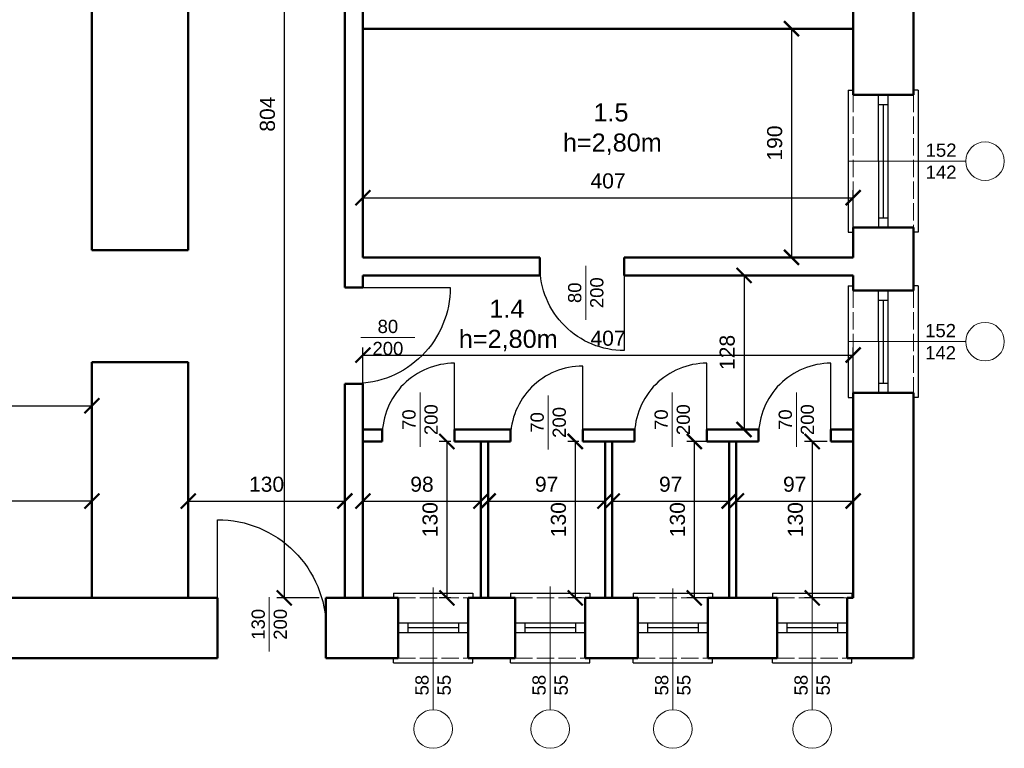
# Model space of a CAD drawing. Header units: metres. Extents: x 158874 to 185002, y -166493 to -154354.
# Tile 52 of 95: x 179215 to 180033, y -156259 to -155654. Entities that reach past the tile are written whole.
import ezdxf

# ---------------------------------------------------------------- set-up
doc = ezdxf.new("R2010")
doc.units = ezdxf.units.M
doc.linetypes.add('ACAD_ISO02W100', pattern=[15, 12, -3])
for name, color, linetype, lineweight in [('2 (średnia)', 1, 'Continuous', 25), ('3 (cienka przerywana)', 252, 'ACAD_ISO02W100', 13), ('3 (cienka)', 252, 'Continuous', 9), ('gruba50', 7, 'Continuous', 50), ('Wymiarowanie', 1, 'Continuous', 9), ('wymiarowanie9', 1, 'Continuous', 9)]:
    doc.layers.add(name, color=color, linetype=linetype, lineweight=lineweight)
doc.styles.add('Opisowy', font='arial.ttf')
doc.styles.get("Standard").update_dxf_attribs({"font": 'arial.ttf'})
doc.dimstyles.new('Kopia Opisowy', dxfattribs={"dimscale": 0, "dimtxt": 2.5, "dimasz": 2.5, "dimexe": 1.25, "dimexo": 0.625, "dimgap": 1.5, "dimtad": 1, "dimdec": 0, "dimtxsty": 'Opisowy', "dimblk": 'ARCHTICK', "dimcen": 2.5, "dimadec": 0, "dimazin": 0, "dimtfac": 1, "dimtdec": 0, "dimtmove": 0, "dimatfit": 3, "dimldrblk": 'NONE', "dimfxl": 1, "dimarcsym": 0})

# ---------------------------------------------------------------- blocks, each defined once
blk = doc.blocks.new('*U353')
at = {"color": 0, "linetype": 'ByBlock', "ltscale": 10}
blk.add_lwpolyline([(-1125, 0), (-1125, 1125, -0.414214), (0, 0)], format="xyb", dxfattribs=at)
blk = doc.blocks.new('*U357')
at = {"color": 0, "linetype": 'ByBlock', "ltscale": 10}
blk.add_lwpolyline([(0, 0), (0, -1000, -0.414214), (-1000, 0)], format="xyb", dxfattribs=at)
blk = doc.blocks.new('*U358')
at = {"color": 0, "linetype": 'ByBlock', "ltscale": 10}
blk.add_lwpolyline([(0, 0), (0, -875, -0.414214), (-875, 0)], format="xyb", dxfattribs=at)
blk = doc.blocks.new('*U359')
at = {"color": 0, "linetype": 'ByBlock', "ltscale": 10}
blk.add_lwpolyline([(0, 0), (0, 750, 0.414214), (-750, 0)], format="xyb", dxfattribs=at)
blk = doc.blocks.new('_ArchTick')
at = {"color": 0, "linetype": 'ByBlock', "const_width": 0.15}
blk.add_lwpolyline([(-0.5, -0.5), (0.5, 0.5)], dxfattribs=at)
blk = doc.blocks.new('*D383')
at = {"layer": 'Defpoints', "color": 0, "ltscale": 0.2, "transparency": 16777216}
for p in [(179856.11, -155661.22), (179856.11, -155851.22), (179856.11, -155851.22)]:
    blk.add_point(p, dxfattribs=at)
at = {"layer": 'wymiarowanie9', "color": 0, "lineweight": -2, "ltscale": 0.2, "transparency": 16777216}
for p, q in [((179856.11, -155661.22), (179856.11, -155851.22)), ((179859.23, -155661.22), (179862.36, -155661.22)), ((179859.23, -155851.22), (179862.36, -155851.22))]:
    blk.add_line(p, q, dxfattribs=at)
at = {"layer": 'wymiarowanie9', "color": 0, "lineweight": -2, "ltscale": 0.2, "transparency": 16777216, "xscale": 12.5, "yscale": 12.5, "zscale": 12.5}
for p, rotation in [((179856.11, -155661.22), 90), ((179856.11, -155851.22), 270)]:
    blk.add_blockref('_ArchTick', p, dxfattribs=dict(at, rotation=rotation))
at = {"layer": 'wymiarowanie9', "color": 0, "ltscale": 0.2, "transparency": 16777216, "insert": (179842.22, -155756.22), "char_height": 12.5, "attachment_point": 5, "rotation": 90, "style": 'Opisowy'}
blk.add_mtext('190', dxfattribs=at)
blk = doc.blocks.new('_None')
blk = doc.blocks.new('*D384')
at = {"layer": 'Defpoints', "color": 0, "ltscale": 0.2, "transparency": 16777216}
for p in [(179907.32, -155801.66), (179500.32, -155851.22), (179907.32, -155851.22)]:
    blk.add_point(p, dxfattribs=at)
at = {"layer": 'wymiarowanie9', "color": 0, "lineweight": -2, "ltscale": 0.2, "transparency": 16777216}
for p, q in [((179500.32, -155848.1), (179500.32, -155795.41)), ((179907.32, -155848.1), (179907.32, -155795.41)), ((179500.32, -155801.66), (179907.32, -155801.66))]:
    blk.add_line(p, q, dxfattribs=at)
at = {"layer": 'wymiarowanie9', "color": 0, "lineweight": -2, "ltscale": 0.2, "transparency": 16777216, "xscale": 12.5, "yscale": 12.5, "zscale": 12.5, "rotation": 180}
blk.add_blockref('_ArchTick', (179500.32, -155801.66), dxfattribs=at)
at = {"layer": 'wymiarowanie9', "color": 0, "lineweight": -2, "ltscale": 0.2, "transparency": 16777216, "xscale": 12.5, "yscale": 12.5, "zscale": 12.5}
blk.add_blockref('_ArchTick', (179907.32, -155801.66), dxfattribs=at)
at = {"layer": 'wymiarowanie9', "color": 0, "ltscale": 0.2, "transparency": 16777216, "insert": (179703.82, -155787.77), "char_height": 12.5, "attachment_point": 5, "style": 'Opisowy'}
blk.add_mtext('407', dxfattribs=at)
blk = doc.blocks.new('*D386')
at = {"layer": 'Defpoints', "color": 0, "ltscale": 0.2, "transparency": 16777216}
for p in [(179907.32, -155932.38), (179500.32, -155994.22), (179907.32, -155994.22)]:
    blk.add_point(p, dxfattribs=at)
at = {"layer": 'wymiarowanie9', "color": 0, "lineweight": -2, "ltscale": 0.2, "transparency": 16777216}
for p, q in [((179500.32, -155991.1), (179500.32, -155926.13)), ((179907.32, -155991.1), (179907.32, -155926.13)), ((179500.32, -155932.38), (179907.32, -155932.38))]:
    blk.add_line(p, q, dxfattribs=at)
at = {"layer": 'wymiarowanie9', "color": 0, "lineweight": -2, "ltscale": 0.2, "transparency": 16777216, "xscale": 12.5, "yscale": 12.5, "zscale": 12.5, "rotation": 180}
blk.add_blockref('_ArchTick', (179500.32, -155932.38), dxfattribs=at)
at = {"layer": 'wymiarowanie9', "color": 0, "lineweight": -2, "ltscale": 0.2, "transparency": 16777216, "xscale": 12.5, "yscale": 12.5, "zscale": 12.5}
blk.add_blockref('_ArchTick', (179907.32, -155932.38), dxfattribs=at)
at = {"layer": 'wymiarowanie9', "color": 0, "ltscale": 0.2, "transparency": 16777216, "insert": (179703.82, -155918.5), "char_height": 12.5, "attachment_point": 5, "style": 'Opisowy'}
blk.add_mtext('407', dxfattribs=at)
blk = doc.blocks.new('*D387')
at = {"layer": 'Defpoints', "color": 0, "ltscale": 0.2, "transparency": 16777216}
for p in [(179812.33, -155866.22), (179807.34, -155994.22), (179816.72, -155994.22)]:
    blk.add_point(p, dxfattribs=at)
at = {"layer": 'wymiarowanie9', "color": 0, "lineweight": -2, "ltscale": 0.2, "transparency": 16777216}
for p, q in [((179815.45, -155866.22), (179822.97, -155866.22)), ((179816.72, -155866.22), (179816.72, -155994.22)), ((179810.46, -155994.22), (179822.97, -155994.22))]:
    blk.add_line(p, q, dxfattribs=at)
at = {"layer": 'wymiarowanie9', "color": 0, "lineweight": -2, "ltscale": 0.2, "transparency": 16777216, "xscale": 12.5, "yscale": 12.5, "zscale": 12.5}
for p, rotation in [((179816.72, -155866.22), 90), ((179816.72, -155994.22), 270)]:
    blk.add_blockref('_ArchTick', p, dxfattribs=dict(at, rotation=rotation))
at = {"layer": 'wymiarowanie9', "color": 0, "ltscale": 0.2, "transparency": 16777216, "insert": (179802.83, -155930.22), "char_height": 12.5, "attachment_point": 5, "rotation": 90, "style": 'Opisowy'}
blk.add_mtext('128', dxfattribs=at)
blk = doc.blocks.new('*D388')
at = {"layer": 'Defpoints', "color": 0, "ltscale": 0.2, "transparency": 16777216}
for p in [(179355.32, -156053.72), (179485.32, -156053.72), (179485.32, -156053.72)]:
    blk.add_point(p, dxfattribs=at)
at = {"layer": 'wymiarowanie9', "color": 0, "lineweight": -2, "ltscale": 0.2, "transparency": 16777216}
for p, q in [((179355.32, -156050.6), (179355.32, -156047.47)), ((179485.32, -156050.6), (179485.32, -156047.47)), ((179355.32, -156053.72), (179485.32, -156053.72))]:
    blk.add_line(p, q, dxfattribs=at)
at = {"layer": 'wymiarowanie9', "color": 0, "lineweight": -2, "ltscale": 0.2, "transparency": 16777216, "xscale": 12.5, "yscale": 12.5, "zscale": 12.5, "rotation": 180}
blk.add_blockref('_ArchTick', (179355.32, -156053.72), dxfattribs=at)
at = {"layer": 'wymiarowanie9', "color": 0, "lineweight": -2, "ltscale": 0.2, "transparency": 16777216, "xscale": 12.5, "yscale": 12.5, "zscale": 12.5}
blk.add_blockref('_ArchTick', (179485.32, -156053.72), dxfattribs=at)
at = {"layer": 'wymiarowanie9', "color": 0, "ltscale": 0.2, "transparency": 16777216, "insert": (179420.32, -156039.84), "char_height": 12.5, "attachment_point": 5, "style": 'Opisowy'}
blk.add_mtext('130', dxfattribs=at)
blk = doc.blocks.new('*D389')
at = {"layer": 'Defpoints', "color": 0, "ltscale": 0.2, "transparency": 16777216}
for p in [(179500.32, -156053.72), (179598.34, -156053.72), (179598.34, -156053.72)]:
    blk.add_point(p, dxfattribs=at)
at = {"layer": 'wymiarowanie9', "color": 0, "lineweight": -2, "ltscale": 0.2, "transparency": 16777216}
for p, q in [((179500.32, -156050.6), (179500.32, -156047.47)), ((179598.34, -156050.6), (179598.34, -156047.47)), ((179500.32, -156053.72), (179598.34, -156053.72))]:
    blk.add_line(p, q, dxfattribs=at)
at = {"layer": 'wymiarowanie9', "color": 0, "lineweight": -2, "ltscale": 0.2, "transparency": 16777216, "xscale": 12.5, "yscale": 12.5, "zscale": 12.5, "rotation": 180}
blk.add_blockref('_ArchTick', (179500.32, -156053.72), dxfattribs=at)
at = {"layer": 'wymiarowanie9', "color": 0, "lineweight": -2, "ltscale": 0.2, "transparency": 16777216, "xscale": 12.5, "yscale": 12.5, "zscale": 12.5}
blk.add_blockref('_ArchTick', (179598.34, -156053.72), dxfattribs=at)
at = {"layer": 'wymiarowanie9', "color": 0, "ltscale": 0.2, "transparency": 16777216, "insert": (179549.33, -156039.84), "char_height": 12.5, "attachment_point": 5, "style": 'Opisowy'}
blk.add_mtext('98', dxfattribs=at)
blk = doc.blocks.new('*D362')
at = {"layer": 'Defpoints', "color": 0, "ltscale": 0.2, "transparency": 16777216}
for p in [(179604.34, -156053.72), (179701.34, -156053.72), (179701.34, -156053.72)]:
    blk.add_point(p, dxfattribs=at)
at = {"layer": 'wymiarowanie9', "color": 0, "lineweight": -2, "ltscale": 0.2, "transparency": 16777216}
for p, q in [((179604.34, -156050.6), (179604.34, -156047.47)), ((179701.34, -156050.6), (179701.34, -156047.47)), ((179604.34, -156053.72), (179701.34, -156053.72))]:
    blk.add_line(p, q, dxfattribs=at)
at = {"layer": 'wymiarowanie9', "color": 0, "lineweight": -2, "ltscale": 0.2, "transparency": 16777216, "xscale": 12.5, "yscale": 12.5, "zscale": 12.5, "rotation": 180}
blk.add_blockref('_ArchTick', (179604.34, -156053.72), dxfattribs=at)
at = {"layer": 'wymiarowanie9', "color": 0, "lineweight": -2, "ltscale": 0.2, "transparency": 16777216, "xscale": 12.5, "yscale": 12.5, "zscale": 12.5}
blk.add_blockref('_ArchTick', (179701.34, -156053.72), dxfattribs=at)
at = {"layer": 'wymiarowanie9', "color": 0, "ltscale": 0.2, "transparency": 16777216, "insert": (179652.84, -156039.84), "char_height": 12.5, "attachment_point": 5, "style": 'Opisowy'}
blk.add_mtext('97', dxfattribs=at)
blk = doc.blocks.new('*D363')
at = {"layer": 'Defpoints', "color": 0, "ltscale": 0.2, "transparency": 16777216}
for p in [(179707.34, -156053.72), (179804.34, -156053.72), (179804.34, -156053.72)]:
    blk.add_point(p, dxfattribs=at)
at = {"layer": 'wymiarowanie9', "color": 0, "lineweight": -2, "ltscale": 0.2, "transparency": 16777216}
for p, q in [((179707.34, -156050.6), (179707.34, -156047.47)), ((179804.34, -156050.6), (179804.34, -156047.47)), ((179707.34, -156053.72), (179804.34, -156053.72))]:
    blk.add_line(p, q, dxfattribs=at)
at = {"layer": 'wymiarowanie9', "color": 0, "lineweight": -2, "ltscale": 0.2, "transparency": 16777216, "xscale": 12.5, "yscale": 12.5, "zscale": 12.5, "rotation": 180}
blk.add_blockref('_ArchTick', (179707.34, -156053.72), dxfattribs=at)
at = {"layer": 'wymiarowanie9', "color": 0, "lineweight": -2, "ltscale": 0.2, "transparency": 16777216, "xscale": 12.5, "yscale": 12.5, "zscale": 12.5}
blk.add_blockref('_ArchTick', (179804.34, -156053.72), dxfattribs=at)
at = {"layer": 'wymiarowanie9', "color": 0, "ltscale": 0.2, "transparency": 16777216, "insert": (179755.84, -156039.84), "char_height": 12.5, "attachment_point": 5, "style": 'Opisowy'}
blk.add_mtext('97', dxfattribs=at)
blk = doc.blocks.new('*D364')
at = {"layer": 'Defpoints', "color": 0, "ltscale": 0.2, "transparency": 16777216}
for p in [(179810.34, -156053.72), (179907.32, -156053.72), (179907.32, -156053.72)]:
    blk.add_point(p, dxfattribs=at)
at = {"layer": 'wymiarowanie9', "color": 0, "lineweight": -2, "ltscale": 0.2, "transparency": 16777216}
for p, q in [((179810.34, -156050.6), (179810.34, -156047.47)), ((179907.32, -156050.6), (179907.32, -156047.47)), ((179810.34, -156053.72), (179907.32, -156053.72))]:
    blk.add_line(p, q, dxfattribs=at)
at = {"layer": 'wymiarowanie9', "color": 0, "lineweight": -2, "ltscale": 0.2, "transparency": 16777216, "xscale": 12.5, "yscale": 12.5, "zscale": 12.5, "rotation": 180}
blk.add_blockref('_ArchTick', (179810.34, -156053.72), dxfattribs=at)
at = {"layer": 'wymiarowanie9', "color": 0, "lineweight": -2, "ltscale": 0.2, "transparency": 16777216, "xscale": 12.5, "yscale": 12.5, "zscale": 12.5}
blk.add_blockref('_ArchTick', (179907.32, -156053.72), dxfattribs=at)
at = {"layer": 'wymiarowanie9', "color": 0, "ltscale": 0.2, "transparency": 16777216, "insert": (179858.83, -156039.84), "char_height": 12.5, "attachment_point": 5, "style": 'Opisowy'}
blk.add_mtext('97', dxfattribs=at)
blk = doc.blocks.new('*D365')
at = {"layer": 'Defpoints', "color": 0, "ltscale": 0.2, "transparency": 16777216}
for p in [(178691.32, -156053.72), (178691.32, -156053.72), (179275.32, -156053.72)]:
    blk.add_point(p, dxfattribs=at)
at = {"layer": 'wymiarowanie9', "color": 0, "lineweight": -2, "ltscale": 0.2, "transparency": 16777216}
for p, q in [((178691.32, -156050.6), (178691.32, -156047.47)), ((179275.32, -156053.72), (178691.32, -156053.72)), ((179275.32, -156056.85), (179275.32, -156059.97))]:
    blk.add_line(p, q, dxfattribs=at)
at = {"layer": 'wymiarowanie9', "color": 0, "lineweight": -2, "ltscale": 0.2, "transparency": 16777216, "xscale": 12.5, "yscale": 12.5, "zscale": 12.5, "rotation": 180}
blk.add_blockref('_ArchTick', (178691.32, -156053.72), dxfattribs=at)
at = {"layer": 'wymiarowanie9', "color": 0, "lineweight": -2, "ltscale": 0.2, "transparency": 16777216, "xscale": 12.5, "yscale": 12.5, "zscale": 12.5}
blk.add_blockref('_ArchTick', (179275.32, -156053.72), dxfattribs=at)
at = {"layer": 'wymiarowanie9', "color": 0, "ltscale": 0.2, "transparency": 16777216, "insert": (178983.32, -156039.84), "char_height": 12.5, "attachment_point": 5, "style": 'Opisowy'}
blk.add_mtext('584', dxfattribs=at)
blk = doc.blocks.new('*D366')
at = {"layer": 'Defpoints', "color": 0, "ltscale": 0.2, "transparency": 16777216}
for p in [(179458.37, -155330.22), (179434.95, -156134.22), (179467, -156134.22)]:
    blk.add_point(p, dxfattribs=at)
at = {"layer": 'wymiarowanie9', "color": 0, "lineweight": -2, "ltscale": 0.2, "transparency": 16777216}
for p, q in [((179455.24, -155330.22), (179428.7, -155330.22)), ((179434.95, -155330.22), (179434.95, -156134.22)), ((179463.88, -156134.22), (179428.7, -156134.22))]:
    blk.add_line(p, q, dxfattribs=at)
at = {"layer": 'wymiarowanie9', "color": 0, "lineweight": -2, "ltscale": 0.2, "transparency": 16777216, "xscale": 12.5, "yscale": 12.5, "zscale": 12.5}
for p, rotation in [((179434.95, -155330.22), 90), ((179434.95, -156134.22), 270)]:
    blk.add_blockref('_ArchTick', p, dxfattribs=dict(at, rotation=rotation))
at = {"layer": 'wymiarowanie9', "color": 0, "ltscale": 0.2, "transparency": 16777216, "insert": (179421.06, -155732.22), "char_height": 12.5, "attachment_point": 5, "rotation": 90, "style": 'Opisowy'}
blk.add_mtext('804', dxfattribs=at)
blk = doc.blocks.new('*D367')
at = {"layer": 'Defpoints', "color": 0, "ltscale": 0.2, "transparency": 16777216}
for p in [(179888.84, -156004.22), (179873.32, -156134.22), (179902.32, -156134.22)]:
    blk.add_point(p, dxfattribs=at)
at = {"layer": 'wymiarowanie9', "color": 0, "lineweight": -2, "ltscale": 0.2, "transparency": 16777216}
for p, q in [((179885.71, -156004.22), (179867.07, -156004.22)), ((179873.32, -156004.22), (179873.32, -156134.22)), ((179899.2, -156134.22), (179867.07, -156134.22))]:
    blk.add_line(p, q, dxfattribs=at)
at = {"layer": 'wymiarowanie9', "color": 0, "lineweight": -2, "ltscale": 0.2, "transparency": 16777216, "xscale": 12.5, "yscale": 12.5, "zscale": 12.5}
for p, rotation in [((179873.32, -156004.22), 90), ((179873.32, -156134.22), 270)]:
    blk.add_blockref('_ArchTick', p, dxfattribs=dict(at, rotation=rotation))
at = {"layer": 'wymiarowanie9', "color": 0, "ltscale": 0.2, "transparency": 16777216, "insert": (179859.44, -156069.22), "char_height": 12.5, "attachment_point": 5, "rotation": 90, "style": 'Opisowy'}
blk.add_mtext('130', dxfattribs=at)
blk = doc.blocks.new('*D368')
at = {"layer": 'Defpoints', "color": 0, "ltscale": 0.2, "transparency": 16777216}
for p in [(179790.88, -156004.22), (179775.42, -156134.22), (179796.21, -156134.22)]:
    blk.add_point(p, dxfattribs=at)
at = {"layer": 'wymiarowanie9', "color": 0, "lineweight": -2, "ltscale": 0.2, "transparency": 16777216}
for p, q in [((179787.76, -156004.22), (179769.17, -156004.22)), ((179775.42, -156004.22), (179775.42, -156134.22)), ((179793.08, -156134.22), (179769.17, -156134.22))]:
    blk.add_line(p, q, dxfattribs=at)
at = {"layer": 'wymiarowanie9', "color": 0, "lineweight": -2, "ltscale": 0.2, "transparency": 16777216, "xscale": 12.5, "yscale": 12.5, "zscale": 12.5}
for p, rotation in [((179775.42, -156004.22), 90), ((179775.42, -156134.22), 270)]:
    blk.add_blockref('_ArchTick', p, dxfattribs=dict(at, rotation=rotation))
at = {"layer": 'wymiarowanie9', "color": 0, "ltscale": 0.2, "transparency": 16777216, "insert": (179761.53, -156069.22), "char_height": 12.5, "attachment_point": 5, "rotation": 90, "style": 'Opisowy'}
blk.add_mtext('130', dxfattribs=at)
blk = doc.blocks.new('*D369')
at = {"layer": 'Defpoints', "color": 0, "ltscale": 0.2, "transparency": 16777216}
for p in [(179682.84, -156004.22), (179676.59, -156134.22), (179684.78, -156134.22)]:
    blk.add_point(p, dxfattribs=at)
at = {"layer": 'wymiarowanie9', "color": 0, "lineweight": -2, "ltscale": 0.2, "transparency": 16777216}
for p, q in [((179679.71, -156004.22), (179670.34, -156004.22)), ((179676.59, -156004.22), (179676.59, -156134.22)), ((179681.66, -156134.22), (179670.34, -156134.22))]:
    blk.add_line(p, q, dxfattribs=at)
at = {"layer": 'wymiarowanie9', "color": 0, "lineweight": -2, "ltscale": 0.2, "transparency": 16777216, "xscale": 12.5, "yscale": 12.5, "zscale": 12.5}
for p, rotation in [((179676.59, -156004.22), 90), ((179676.59, -156134.22), 270)]:
    blk.add_blockref('_ArchTick', p, dxfattribs=dict(at, rotation=rotation))
at = {"layer": 'wymiarowanie9', "color": 0, "ltscale": 0.2, "transparency": 16777216, "insert": (179662.7, -156069.22), "char_height": 12.5, "attachment_point": 5, "rotation": 90, "style": 'Opisowy'}
blk.add_mtext('130', dxfattribs=at)
blk = doc.blocks.new('*D370')
at = {"layer": 'Defpoints', "color": 0, "ltscale": 0.2, "transparency": 16777216}
for p in [(179576.4, -156004.22), (179569.98, -156134.22), (179576.4, -156134.22)]:
    blk.add_point(p, dxfattribs=at)
at = {"layer": 'wymiarowanie9', "color": 0, "lineweight": -2, "ltscale": 0.2, "transparency": 16777216}
for p, q in [((179573.27, -156004.22), (179563.73, -156004.22)), ((179569.98, -156004.22), (179569.98, -156134.22)), ((179573.27, -156134.22), (179563.73, -156134.22))]:
    blk.add_line(p, q, dxfattribs=at)
at = {"layer": 'wymiarowanie9', "color": 0, "lineweight": -2, "ltscale": 0.2, "transparency": 16777216, "xscale": 12.5, "yscale": 12.5, "zscale": 12.5}
for p, rotation in [((179569.98, -156004.22), 90), ((179569.98, -156134.22), 270)]:
    blk.add_blockref('_ArchTick', p, dxfattribs=dict(at, rotation=rotation))
at = {"layer": 'wymiarowanie9', "color": 0, "ltscale": 0.2, "transparency": 16777216, "insert": (179556.1, -156069.22), "char_height": 12.5, "attachment_point": 5, "rotation": 90, "style": 'Opisowy'}
blk.add_mtext('130', dxfattribs=at)
blk = doc.blocks.new('*D372')
at = {"layer": 'Defpoints', "color": 0, "ltscale": 0.2, "transparency": 16777216}
for p in [(178736.32, -155974.52), (179275.32, -155974.52), (179275.32, -155974.52)]:
    blk.add_point(p, dxfattribs=at)
at = {"layer": 'wymiarowanie9', "color": 0, "lineweight": -2, "ltscale": 0.2, "transparency": 16777216}
for p, q in [((178736.32, -155971.39), (178736.32, -155968.27)), ((178736.32, -155974.52), (179275.32, -155974.52)), ((179275.32, -155971.39), (179275.32, -155968.27))]:
    blk.add_line(p, q, dxfattribs=at)
at = {"layer": 'wymiarowanie9', "color": 0, "lineweight": -2, "ltscale": 0.2, "transparency": 16777216, "xscale": 12.5, "yscale": 12.5, "zscale": 12.5, "rotation": 180}
blk.add_blockref('_ArchTick', (178736.32, -155974.52), dxfattribs=at)
at = {"layer": 'wymiarowanie9', "color": 0, "lineweight": -2, "ltscale": 0.2, "transparency": 16777216, "xscale": 12.5, "yscale": 12.5, "zscale": 12.5}
blk.add_blockref('_ArchTick', (179275.32, -155974.52), dxfattribs=at)
at = {"layer": 'wymiarowanie9', "color": 0, "ltscale": 0.2, "transparency": 16777216, "insert": (179005.82, -155960.63), "char_height": 12.5, "attachment_point": 5, "style": 'Opisowy'}
blk.add_mtext('539', dxfattribs=at)

msp = doc.modelspace()

# ---------------------------------------------------------------- linework, layer by layer
at = {"layer": '2 (średnia)'}
for p, q in [((179903.32, -155712.31), (179903.32, -155830.31)), ((179903.32, -155712.31), (179907.32, -155712.31)), ((179961.32, -155712.31), (179957.32, -155712.31)), ((179961.32, -155712.31), (179961.32, -155830.31)), ((179928.23, -155716.31), (179928.33, -155826.31)), ((179936.23, -155716.31), (179936.23, -155826.31)), ((179928.23, -155724.31), (179936.23, -155724.31)), ((179932.23, -155724.31), (179932.23, -155818.31)), ((179928.33, -155818.31), (179936.23, -155818.31)), ((179903.32, -155830.31), (179907.32, -155830.31)), ((179961.32, -155830.31), (179957.32, -155830.31)), ((179903.32, -155874.76), (179903.32, -155967.76)), ((179903.32, -155874.76), (179907.32, -155874.76)), ((179961.32, -155874.76), (179957.32, -155874.76)), ((179961.32, -155874.76), (179961.32, -155967.76)), ((179928.18, -155878.76), (179928.28, -155963.76)), ((179936.18, -155878.76), (179936.18, -155963.76)), ((179928.18, -155886.76), (179936.18, -155886.76)), ((179932.18, -155886.76), (179932.18, -155955.76)), ((179928.28, -155955.76), (179936.18, -155955.76)), ((179903.32, -155967.76), (179907.32, -155967.76)), ((179961.32, -155967.76), (179957.32, -155967.76)), ((179525.61, -156130.22), (179591.61, -156130.22)), ((179525.61, -156130.22), (179525.61, -156134.22)), ((179591.61, -156130.22), (179591.61, -156134.22)), ((179622.78, -156130.22), (179688.78, -156130.22)), ((179622.78, -156130.22), (179622.78, -156134.22)), ((179688.78, -156130.22), (179688.78, -156134.22)), ((179724.63, -156130.22), (179790.63, -156130.22)), ((179724.63, -156130.22), (179724.63, -156134.22)), ((179790.63, -156130.22), (179790.63, -156134.22)), ((179840.32, -156130.22), (179906.32, -156130.22)), ((179840.32, -156130.22), (179840.32, -156134.22)), ((179906.32, -156130.22), (179906.32, -156134.22)), ((179906.32, -156130.22), (179906.32, -156134.22)), ((179529.61, -156154.93), (179587.61, -156155.03)), ((179537.61, -156154.93), (179537.61, -156162.93)), ((179579.61, -156155.03), (179579.61, -156162.93)), ((179626.78, -156154.93), (179684.78, -156155.03)), ((179634.78, -156154.93), (179634.78, -156162.93)), ((179676.78, -156155.03), (179676.78, -156162.93)), ((179728.63, -156154.93), (179786.63, -156155.03)), ((179736.63, -156154.93), (179736.63, -156162.93)), ((179778.63, -156155.03), (179778.63, -156162.93)), ((179844.32, -156154.93), (179902.32, -156155.03)), ((179852.32, -156154.93), (179852.32, -156162.93)), ((179894.32, -156155.03), (179894.32, -156162.93)), ((179529.61, -156162.93), (179587.61, -156162.93)), ((179537.61, -156158.93), (179579.61, -156158.93)), ((179626.78, -156162.93), (179684.78, -156162.93)), ((179634.78, -156158.93), (179676.78, -156158.93)), ((179728.63, -156162.93), (179786.63, -156162.93)), ((179736.63, -156158.93), (179778.63, -156158.93)), ((179844.32, -156162.93), (179902.32, -156162.93)), ((179852.32, -156158.93), (179894.32, -156158.93)), ((179525.61, -156188.22), (179525.61, -156184.22)), ((179591.61, -156188.22), (179591.61, -156184.22)), ((179622.78, -156188.22), (179622.78, -156184.22)), ((179688.78, -156188.22), (179688.78, -156184.22)), ((179724.63, -156188.22), (179724.63, -156184.22)), ((179790.63, -156188.22), (179790.63, -156184.22)), ((179840.32, -156188.22), (179840.32, -156184.22)), ((179906.32, -156188.22), (179906.32, -156184.22)), ((179525.61, -156188.22), (179591.61, -156188.22)), ((179622.78, -156188.22), (179688.78, -156188.22)), ((179724.63, -156188.22), (179790.63, -156188.22)), ((179840.32, -156188.22), (179906.32, -156188.22))]:
    msp.add_line(p, q, dxfattribs=at)
at = {"layer": '3 (cienka przerywana)', "ltscale": 1.2}
for p, q in [((179907.32, -155716.31), (179907.32, -155826.31)), ((179957.32, -155716.31), (179957.32, -155826.31)), ((179907.32, -155878.76), (179907.32, -155963.76)), ((179957.32, -155878.76), (179957.32, -155963.76)), ((179529.61, -156134.22), (179587.61, -156134.22)), ((179626.78, -156134.22), (179684.78, -156134.22)), ((179728.63, -156134.22), (179786.63, -156134.22)), ((179844.32, -156134.22), (179902.32, -156134.22)), ((179529.61, -156184.22), (179587.61, -156184.22)), ((179626.78, -156184.22), (179684.78, -156184.22)), ((179728.63, -156184.22), (179786.63, -156184.22)), ((179844.32, -156184.22), (179902.32, -156184.22))]:
    msp.add_line(p, q, dxfattribs=at)
at = {"layer": '3 (cienka)'}
for p, q in [((180000.85, -155771.31), (179903.85, -155771.31)), ((179959.85, -155771.31), (180000.85, -155771.31)), ((179685.39, -155858.16), (179685.39, -155903.12)), ((179543.52, -155917.88), (179498.57, -155917.88)), ((180000.85, -155921.26), (179903.85, -155921.26)), ((179959.85, -155921.26), (180000.85, -155921.26)), ((179547.77, -155963.63), (179547.77, -156008.59)), ((179654.21, -155965.94), (179654.21, -156010.89)), ((179757.21, -155963.63), (179757.21, -156008.59)), ((179860.21, -155963.63), (179860.21, -156008.59)), ((179558.61, -156227.22), (179558.61, -156125.6)), ((179655.78, -156227.22), (179655.77, -156124.85)), ((179757.63, -156227.22), (179757.63, -156126.34)), ((179873.32, -156227.22), (179873.32, -156126.27)), ((179422.6, -156133.69), (179422.6, -156178.65)), ((179558.61, -156185.9), (179558.61, -156227.22)), ((179655.78, -156186.22), (179655.78, -156227.22)), ((179757.63, -156186.22), (179757.63, -156227.22)), ((179873.32, -156186.22), (179873.32, -156227.22))]:
    msp.add_line(p, q, dxfattribs=at)
for centre in [(180016.85, -155771.31), (180016.85, -155921.26), (179558.61, -156243.22), (179655.78, -156243.22), (179757.63, -156243.22), (179873.32, -156243.22)]:
    msp.add_circle(centre, 16, dxfattribs=at)
at = {"layer": 'gruba50', "ltscale": 0.2}
for p, q in [((179907.32, -155593.1), (179907.32, -155716.31)), ((179957.32, -155593.1), (179957.32, -155716.31)), ((179500.32, -155661.22), (179907.32, -155661.22)), ((179957.32, -155716.31), (179907.32, -155716.31)), ((179907.32, -155826.31), (179907.32, -155851.22)), ((179957.32, -155826.31), (179907.32, -155826.31)), ((179957.32, -155826.31), (179957.32, -155878.76)), ((179355.32, -155845.22), (179275.32, -155845.22)), ((179500.32, -155851.22), (179647.33, -155851.22)), ((179647.33, -155851.22), (179647.33, -155866.22)), ((179717.33, -155851.22), (179907.32, -155851.22)), ((179717.33, -155851.22), (179717.33, -155866.22)), ((179500.32, -155866.22), (179647.33, -155866.22)), ((179717.33, -155866.22), (179907.32, -155866.22)), ((179907.32, -155866.22), (179907.32, -155878.76)), ((179500.32, -155876.22), (179485.32, -155876.22)), ((179907.32, -155878.76), (179957.32, -155878.76)), ((179355.32, -155938.22), (179275.32, -155938.22)), ((179500.32, -155956.22), (179485.32, -155956.22)), ((179907.32, -155963.76), (179907.32, -156134.22)), ((179907.32, -155963.76), (179957.32, -155963.76)), ((179957.32, -155963.76), (179957.32, -156184.22)), ((179500.32, -155994.22), (179516.4, -155994.22)), ((179516.4, -156004.22), (179516.4, -155994.22)), ((179576.4, -155994.22), (179622.84, -155994.22)), ((179576.4, -156004.22), (179576.4, -155994.22)), ((179622.84, -156004.22), (179622.84, -155994.22)), ((179682.84, -155994.22), (179725.84, -155994.22)), ((179682.84, -156004.22), (179682.84, -155994.22)), ((179725.84, -156004.22), (179725.84, -155994.22)), ((179785.84, -155994.22), (179828.84, -155994.22)), ((179785.84, -156004.22), (179785.84, -155994.22)), ((179828.84, -156004.22), (179828.84, -155994.22)), ((179888.84, -155994.22), (179907.32, -155994.22)), ((179888.84, -156004.22), (179888.84, -155994.22)), ((179500.32, -156004.22), (179516.4, -156004.22)), ((179576.4, -156004.22), (179622.84, -156004.22)), ((179598.34, -156134.22), (179598.34, -156004.22)), ((179604.34, -156134.22), (179604.34, -156004.22)), ((179682.84, -156004.22), (179725.84, -156004.22)), ((179701.34, -156134.22), (179701.34, -156004.22)), ((179707.34, -156134.22), (179707.34, -156004.22)), ((179785.84, -156004.22), (179828.84, -156004.22)), ((179804.34, -156134.22), (179804.34, -156004.22)), ((179810.34, -156134.22), (179810.34, -156004.22)), ((179888.84, -156004.22), (179907.32, -156004.22)), ((179907.32, -156015.21), (179907.34, -156015.21)), ((178980.43, -156134.22), (179379.64, -156134.22)), ((179379.64, -156134.22), (179379.64, -156184.22)), ((179469.64, -156134.22), (179529.61, -156134.22)), ((179469.64, -156134.22), (179469.64, -156184.22)), ((179529.61, -156134.22), (179529.61, -156184.22)), ((179587.61, -156134.22), (179626.78, -156134.22)), ((179587.61, -156134.22), (179587.61, -156184.22)), ((179626.78, -156134.22), (179626.78, -156184.22)), ((179684.78, -156134.22), (179728.63, -156134.22)), ((179684.78, -156134.22), (179684.78, -156184.22)), ((179728.63, -156134.22), (179728.63, -156184.22)), ((179786.63, -156134.22), (179844.32, -156134.22)), ((179786.63, -156134.22), (179786.63, -156184.22)), ((179844.32, -156134.22), (179844.32, -156184.22)), ((179902.32, -156134.22), (179907.32, -156134.22)), ((179902.32, -156134.22), (179902.32, -156184.22)), ((178980.43, -156184.22), (179379.64, -156184.22)), ((179469.64, -156184.22), (179529.61, -156184.22)), ((179587.61, -156184.22), (179626.78, -156184.22)), ((179684.78, -156184.22), (179728.63, -156184.22)), ((179786.63, -156184.22), (179844.32, -156184.22)), ((179902.32, -156184.22), (179957.32, -156184.22))]:
    msp.add_line(p, q, dxfattribs=at)
for points in [[(179355.32, -155334.22), (179355.32, -155845.22)], [(179275.32, -155371.22), (179275.32, -155845.22)], [(179485.32, -155476.21), (179485.32, -155876.22)], [(179500.32, -155476.21), (179500.32, -155851.22)], [(179500.32, -155866.22), (179500.32, -155876.22)], [(179275.32, -155938.22), (179275.32, -156134.22)], [(179355.32, -155938.22), (179355.32, -156134.22)], [(179485.32, -155956.22), (179485.32, -156134.22)], [(179500.32, -155956.22), (179500.32, -156134.22)]]:
    msp.add_lwpolyline(points, dxfattribs=at)

# ---------------------------------------------------------------- block references
at = {"layer": '2 (średnia)', "xscale": 0.08, "yscale": 0.08, "zscale": 0.08}
for name, p in [('*U358', (179717.33, -155858.72)), ('*U359', (179576.4, -155999.22)), ('*U359', (179682.84, -156001.53)), ('*U359', (179785.84, -155999.22)), ('*U359', (179888.84, -155999.22)), ('*U353', (179469.64, -156159.22))]:
    msp.add_blockref(name, p, dxfattribs=at)
at = {"layer": '2 (średnia)', "xscale": 0.08, "yscale": 0.08, "zscale": 0.08, "rotation": 90}
msp.add_blockref('*U357', (179492.82, -155876.22), dxfattribs=at)

# ---------------------------------------------------------------- texts
at = {"layer": '3 (cienka)'}
for s, p in [('152', (179967.1, -155917.6)), ('142', (179967.1, -155935.97))]:
    msp.add_text(s, height=11, dxfattribs=at).set_placement(p)
at = {"layer": '3 (cienka)', "char_height": 11, "attachment_point": 5}
for s, insert in [('152\\P\\pxqc;142', (179980.35, -155771.31)), ('\\pxqc;80\\P200', (179521.04, -155917.88))]:
    msp.add_mtext_dynamic_manual_height_columns(s, width=30.4029, gutter_width=12.5, heights=[0], dxfattribs=dict(at, insert=insert))
at = {"layer": '3 (cienka)', "char_height": 11, "attachment_point": 5, "rotation": 90}
for s, insert in [('\\pxqc;80\\P200', (179685.39, -155880.64)), ('\\pxqc;70\\P200', (179547.77, -155986.11)), ('\\pxqc;70\\P200', (179757.21, -155986.11)), ('\\pxqc;70\\P200', (179860.21, -155986.11)), ('\\pxqc;70\\P200', (179654.21, -155988.41)), ('\\pxqc;130\\P200', (179422.6, -156156.17)), ('\\pxqc;58\\P55', (179558.61, -156206.72)), ('\\pxqc;58\\P55', (179655.78, -156206.72)), ('\\pxqc;58\\P55', (179757.63, -156206.72)), ('\\pxqc;58\\P55', (179873.32, -156206.72))]:
    msp.add_mtext_dynamic_manual_height_columns(s, width=30.4029, gutter_width=12.5, heights=[0], dxfattribs=dict(at, insert=insert))
at = {"layer": 'Wymiarowanie', "char_height": 15, "attachment_point": 1, "style": 'Opisowy'}
for s, insert in [('\\A1;\\pxqc;1.5 \\P\\pq*;h=2,80m', (179666.34, -155723.3)), ('\\A1;\\pxqc;1.4 \\P\\pq*;h=2,80m', (179579.91, -155886.45))]:
    msp.add_mtext_dynamic_manual_height_columns(s, width=79.8241, gutter_width=20, heights=[0], dxfattribs=dict(at, insert=insert))

# ---------------------------------------------------------------- dimensions: what is measured, and where the dimension line sits
at = {"layer": 'wymiarowanie9', "ltscale": 0.2}
for base, p1, p2, picture, middle in [((179434.95, -156134.22), (179458.37, -155330.22), (179467, -156134.22), '*D366', (179421.06, -155732.22)), ((179856.11, -155851.22), (179856.11, -155661.22), (179856.11, -155851.22), '*D383', (179842.22, -155756.22)), ((179816.72, -155994.22), (179812.33, -155866.22), (179807.34, -155994.22), '*D387', (179802.83, -155930.22)), ((179569.98, -156134.22), (179576.4, -156004.22), (179576.4, -156134.22), '*D370', (179556.1, -156069.22)), ((179676.59, -156134.22), (179682.84, -156004.22), (179684.78, -156134.22), '*D369', (179662.7, -156069.22)), ((179775.42, -156134.22), (179790.88, -156004.22), (179796.21, -156134.22), '*D368', (179761.53, -156069.22)), ((179873.32, -156134.22), (179888.84, -156004.22), (179902.32, -156134.22), '*D367', (179859.44, -156069.22))]:
    dim = msp.add_linear_dim(base=base, p1=p1, p2=p2, angle=90, dimstyle='Kopia Opisowy', dxfattribs=at)
    dim.commit()
    dim.dimension.update_dxf_attribs({"geometry": picture, "text_midpoint": middle})
for base, p1, p2, picture, middle in [((179907.32, -155801.66), (179500.32, -155851.22), (179907.32, -155851.22), '*D384', (179703.82, -155787.77)), ((179907.32, -155932.38), (179500.32, -155994.22), (179907.32, -155994.22), '*D386', (179703.82, -155918.5)), ((179275.32, -155974.52), (178736.32, -155974.52), (179275.32, -155974.52), '*D372', (179005.82, -155960.63)), ((178691.32, -156053.72), (179275.32, -156053.72), (178691.32, -156053.72), '*D365', (178983.32, -156039.84)), ((179485.32, -156053.72), (179355.32, -156053.72), (179485.32, -156053.72), '*D388', (179420.32, -156039.84)), ((179598.34, -156053.72), (179500.32, -156053.72), (179598.34, -156053.72), '*D389', (179549.33, -156039.84)), ((179701.34, -156053.72), (179604.34, -156053.72), (179701.34, -156053.72), '*D362', (179652.84, -156039.84)), ((179804.34, -156053.72), (179707.34, -156053.72), (179804.34, -156053.72), '*D363', (179755.84, -156039.84)), ((179907.32, -156053.72), (179810.34, -156053.72), (179907.32, -156053.72), '*D364', (179858.83, -156039.84))]:
    dim = msp.add_linear_dim(base=base, p1=p1, p2=p2, dimstyle='Kopia Opisowy', dxfattribs=at)
    dim.commit()
    dim.dimension.update_dxf_attribs({"geometry": picture, "text_midpoint": middle})

doc.saveas('drawing.dxf')
